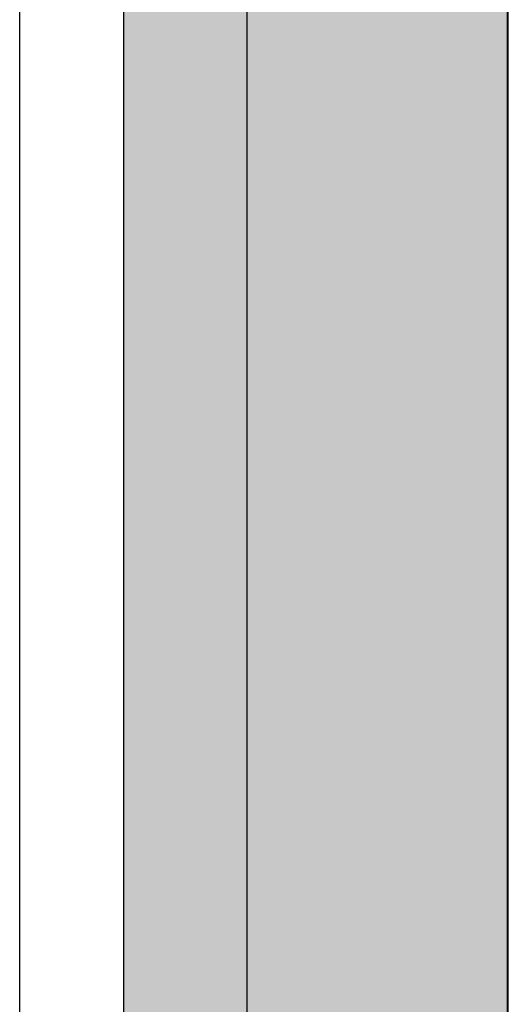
# Model space of a CAD drawing. Header units: millimetres. Extents: x -11575 to 52845, y -36266 to 23021.
# Tile 168 of 184: x 51173 to 51364, y 14213 to 14598. Entities that reach past the tile are written whole.
import ezdxf

# ---------------------------------------------------------------- set-up
doc = ezdxf.new("R2010")
doc.units = ezdxf.units.MM
doc.header["$MEASUREMENT"] = 0
doc.layers.add('GREY SCALE', color=9, linetype='Continuous', true_color=0x808080)
doc.layers.add('GREYSCALE', color=9, linetype='Continuous', lineweight=0, true_color=0x808080)

# ---------------------------------------------------------------- blocks, each defined once
blk = doc.blocks.new('FLOOR PLAN')
at = {"layer": 'GREYSCALE', "lineweight": -2, "ltscale": 0.25}
h = blk.add_hatch(color=0, dxfattribs=at)
h.dxf.hatch_style = 1
h.paths.add_polyline_path([(21261.56, 12139.37), (21261.56, 12059.77), (21363.41, 12059.77), (21363.18, 18155.08), (21261.33, 18155.07), (21261.56, 12213.15)])
h = blk.add_hatch(color=0, dxfattribs=at)
h.dxf.hatch_style = 1
h.paths.add_polyline_path([(21363.6, 18078.18), (21213.33, 18078.18), (21213.33, 11251.58), (21363.6, 11251.58)])
at = {"layer": 'GREYSCALE', "color": 0, "lineweight": -2, "ltscale": 0.25}
for p, q in [((21363.41, 12059.77), (21363.18, 18155.08)), ((21261.34, 18000.66), (21261.56, 12059.77))]:
    blk.add_line(p, q, dxfattribs=at)
at = {"layer": 'GREYSCALE', "color": 0, "lineweight": -2}
for p, q in [((21213.33, 18078.18), (21213.33, 11251.58)), ((21363.6, 11251.58), (21363.6, 18078.18))]:
    blk.add_line(p, q, dxfattribs=at)
at = {"layer": 'GREYSCALE', "color": 0, "lineweight": -2, "ltscale": 125}
blk.add_line((21172.83, 13284.48), (21172.83, 15278.36), dxfattribs=at)

msp = doc.modelspace()

# ---------------------------------------------------------------- block references
at = {"layer": 'GREY SCALE'}
msp.add_blockref('FLOOR PLAN', (30000, 0), dxfattribs=at)

doc.saveas('drawing.dxf')
